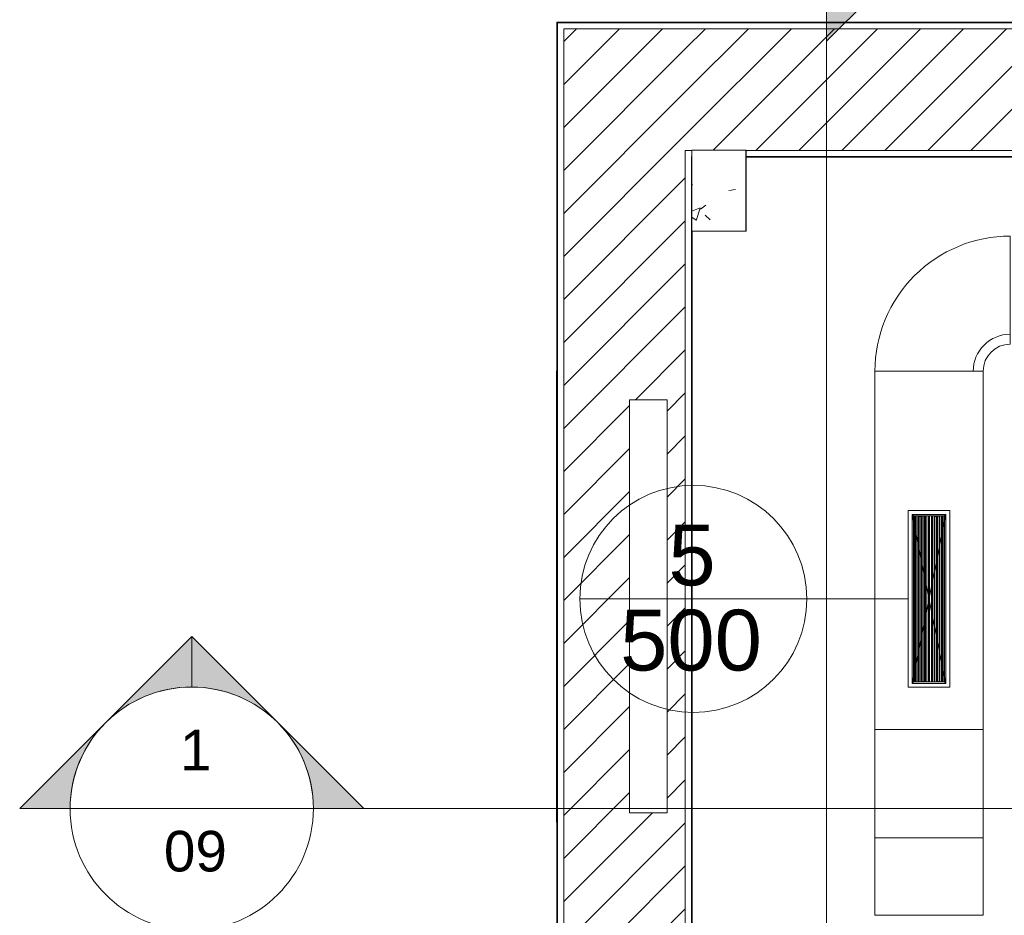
# Model space of a CAD drawing. Header units: metres. Extents: x 3 to 42.2, y -72.9 to -48.7.
# Tile 13 of 189: x 3 to 6.7, y -53.9 to -50.6. Entities that reach past the tile are written whole.
import ezdxf

# ---------------------------------------------------------------- set-up
doc = ezdxf.new("R2010")
doc.units = ezdxf.units.M
for name, color, linetype, lineweight in [('A-COLS', 7, 'Continuous', 18), ('A-GLAZ', 7, 'Continuous', 18), ('A-WALL', 7, 'Continuous', 18), ('A-WALL-PATT', 7, 'Continuous', 18), ('DUTOS', 7, 'Continuous', 18), ('G-ANNO-SYMB', 7, 'Continuous', 9), ('M-HVAC-DUCT', 7, 'Continuous', 18), ('S-COLS', 7, 'Continuous', 18)]:
    doc.layers.add(name, color=color, linetype=linetype, lineweight=lineweight)
doc.layers.add('A-DETL', color=7, linetype='Continuous', lineweight=18, true_color=0x00a600)
doc.layers.add('M-HVAC-CDFF-IDEN', color=1, linetype='Continuous', lineweight=9, true_color=0xff0000)
doc.styles.add('Arial', font='arial.ttf', dxfattribs={"height": 0.15})
doc.styles.add('Arial_2', font='arial.ttf', dxfattribs={"height": 0.225})
pattern_1 = [(50, (21.555, -62.929), (0.546555, -0.047815), [0.05715, -0.62865]), (355, (21.555, -62.929), (-0.105728, 0.573166), [0.04572, -0.50292]), (100.451, (21.601, -62.933), (0.440828, 0.525349), [0.04857, -0.53427]), (46.184, (21.555, -62.776), (0.813237, -0.12613), [0.08573, -0.94298]), (96.636, (21.623, -62.787), (0.712212, 0.742287), [0.07286, -0.80141]), (351.184, (21.555, -62.776), (0.712217, 0.742274), [0.06858, -0.75438]), (21, (21.631, -62.814), (0.454846, -0.306795), [0.05715, -0.62865]), (326, (21.631, -62.814), (0.185405, 0.55256), [0.04572, -0.50292]), (71.451, (21.669, -62.84), (0.640251, 0.245763), [0.04857, -0.53427]), (37.5, (21.555, -62.929), (0.009261, 0.2536672), [0.02515, -0.47168, 0.02515, -0.48539, -0.50482]), (37.5, (21.555, -62.929), (0.009261, 0.2536672), [-1.007, 0.02515, -0.47968]), (7.5, (21.555, -62.929), (0.2004558, 0.300546), [0.02515, -0.26594, 0.02515, -0.46025, -0.1924]), (7.5, (21.555, -62.929), (0.2004558, 0.300546), [-0.77648, 0.02515, -0.16726]), (327.5, (21.385, -62.929), (0.4067682, -0.0171882), [0.02515, -0.16535, 0.02515, -0.56921, -0.78867]), (327.5, (21.385, -62.929), (0.4067682, -0.0171882), [-0.78486, 0.02515, -0.76352]), (317.5, (21.309, -62.929), (0.444383, 0.0762794), [0.02515, -0.2225, 0.02515, -0.36957, -0.56007]), (317.5, (21.309, -62.929), (0.444383, 0.0762794), [-0.64237, 0.02515, -0.53492])]
pattern_2 = [(45, (21.555, -62.929), (-0.0795495, 0.0795495), [])]

# ---------------------------------------------------------------- blocks, each defined once
blk = doc.blocks.new('Janelas 6 - Janelas 3-6874697-1PAV')
at = {"layer": 'A-GLAZ', "color": 253, "true_color": 0xaaaaaa}
for p, q in [((5.2875, -53.4922), (5.2875, -51.964)), ((5.4262, -51.964), (5.2875, -51.964)), ((5.4262, -51.964), (5.4262, -53.4922)), ((5.2875, -53.4922), (5.4262, -53.4922))]:
    blk.add_line(p, q, dxfattribs=at)
blk = doc.blocks.new('Concreto-Retangular-Coluna - 20 X 30-8096870-1PAV')
at = {"layer": 'S-COLS', "true_color": 0xaaaaaa}
h = blk.add_hatch(dxfattribs=at)
h.set_pattern_fill('FP_15', color=253, style=0, pattern_type=2)
h.set_pattern_definition([(230, (-15.938, 11.733), (-0.546555, 0.047815), [0.05715, -0.62865]), (175, (-15.938, 11.733), (0.105728, -0.573166), [0.04572, -0.50292]), (280.451, (-15.983, 11.737), (-0.440828, -0.525349), [0.04857, -0.53427]), (226.184, (-15.938, 11.581), (-0.813237, 0.12613), [0.08573, -0.94298]), (276.636, (-16.005, 11.591), (-0.712212, -0.742287), [0.07286, -0.80141]), (171.184, (-15.938, 11.581), (-0.712217, -0.742274), [0.06858, -0.75438]), (201, (-16.014, 11.619), (-0.454846, 0.306795), [0.05715, -0.62865]), (146, (-16.014, 11.619), (-0.185405, -0.55256), [0.04572, -0.50292]), (251.451, (-16.052, 11.645), (-0.640251, -0.245763), [0.04857, -0.53427]), (217.5, (-15.938, 11.733), (-0.009261, -0.2536672), [0.02515, -0.47168, 0.02515, -0.48539, -0.50482]), (217.5, (-15.938, 11.733), (-0.009261, -0.2536672), [-1.007, 0.02515, -0.47968]), (187.5, (-15.938, 11.733), (-0.2004558, -0.300546), [0.02515, -0.26594, 0.02515, -0.46025, -0.1924]), (187.5, (-15.938, 11.733), (-0.2004558, -0.300546), [-0.77648, 0.02515, -0.16726]), (147.5, (-15.768, 11.733), (-0.4067682, 0.0171882), [0.02515, -0.16535, 0.02515, -0.56921, -0.78867]), (147.5, (-15.768, 11.733), (-0.4067682, 0.0171882), [-0.78486, 0.02515, -0.76352]), (137.5, (-15.692, 11.733), (-0.444383, -0.0762794), [0.02515, -0.2225, 0.02515, -0.36957, -0.56007]), (137.5, (-15.692, 11.733), (-0.444383, -0.0762794), [-0.64237, 0.02515, -0.53492])])
h.paths.add_polyline_path([(-0.1, 0.15), (-0.1, -0.15), (0.1, -0.15), (0.1, 0.15)])
at = {"layer": 'S-COLS', "color": 253, "true_color": 0xaaaaaa}
for p, q in [((0.1, 0.15), (-0.1, 0.15)), ((-0.1, 0.15), (-0.1, -0.15)), ((0.1, -0.15), (0.1, 0.15)), ((-0.1, -0.15), (0.1, -0.15))]:
    blk.add_line(p, q, dxfattribs=at)
blk = doc.blocks.new('4 GRE - ESCOLA DE CINEMA E AUDIOVISUAL CINE REX R07_rvt-1-1PAV')
at = {"layer": 'A-WALL-PATT', "true_color": 0xd4d4d4}
h = blk.add_hatch(dxfattribs=at)
h.set_pattern_fill('FP_1', color=254, style=0, pattern_type=2)
h.set_pattern_definition(pattern_1)
h.paths.add_polyline_path([(5.0212, -71.9394), (5.0212, -50.5715), (5.0187, -50.5715), (5.0187, -71.9394)])
h = blk.add_hatch(dxfattribs=at)
h.set_pattern_fill('FP_1', color=254, style=0, pattern_type=2)
h.set_pattern_definition(pattern_1)
h.paths.add_polyline_path([(11.8648, -50.574), (11.8673, -50.574), (11.8673, -50.5715), (5.0212, -50.5715), (5.0212, -50.574), (11.3279, -50.574)])
h = blk.add_hatch(dxfattribs=at)
h.set_pattern_fill('FP_1', color=254, style=0, pattern_type=2)
h.set_pattern_definition(pattern_1)
h.paths.add_polyline_path([(10.979, -51.0715), (11.8673, -51.0715), (11.867, -51.0111), (11.8648, -51.0111), (11.8648, -51.069), (10.979, -51.069)])
h.paths.add_polyline_path([(10.095, -51.0715), (10.929, -51.0715), (10.929, -51.069), (5.7173, -51.069), (5.7173, -51.0715), (7.6292, -51.0715)])
h.paths.add_polyline_path([(11.8673, -50.7111), (11.8673, -50.574), (11.8648, -50.574), (11.8654, -50.7111)])
h = blk.add_hatch(dxfattribs=at)
h.set_pattern_fill('FP_2', color=254, style=0, pattern_type=2)
h.set_pattern_definition(pattern_2)
h.paths.add_polyline_path([(5.4937, -71.4969), (5.4937, -50.5965), (5.0437, -50.5965), (5.0437, -71.4969), (5.1634, -71.4969)])
h.paths.add_polyline_path([(5.2931, -70.7453), (5.2931, -69.1894), (5.4122, -69.1894), (5.4122, -70.7453)])
h.paths.add_polyline_path([(5.3234, -66.7719), (5.3234, -65.4134), (5.3704, -65.4134), (5.3704, -66.7719)])
h.paths.add_polyline_path([(5.359, -57.4041), (5.2668, -57.4041), (5.2668, -56.0457), (5.359, -56.0457), (5.359, -57.3503)])
h.paths.add_polyline_path([(5.4262, -53.4971), (5.2875, -53.4971), (5.2875, -51.9689), (5.4262, -51.9689), (5.4262, -53.4583)])
h = blk.add_hatch(dxfattribs=at)
h.set_pattern_fill('FP_2', color=254, style=0, pattern_type=2)
h.set_pattern_definition(pattern_2)
h.paths.add_polyline_path([(10.929, -51.0465), (11.8423, -51.0465), (11.8423, -51.0111), (11.7396, -51.0111), (11.7396, -50.7111), (11.8423, -50.7111), (11.8423, -50.5965), (5.4937, -50.5965), (5.4937, -51.0465), (5.5173, -51.0465), (5.5173, -51.0455), (5.7173, -51.0455), (5.7173, -51.0465), (10.095, -51.0465)])
h = blk.add_hatch(dxfattribs=at)
h.set_pattern_fill('FP_1', color=254, style=0, pattern_type=2)
h.set_pattern_definition(pattern_1)
h.paths.add_polyline_path([(5.5162, -71.4719), (5.5173, -71.4719), (5.5177, -71.1726), (5.5187, -71.1726), (5.5187, -70.9944), (5.5162, -70.9944), (5.5162, -71.1661)])
h.paths.add_polyline_path([(5.5162, -70.8994), (5.5187, -70.8994), (5.5187, -68.3801), (5.5162, -68.3801), (5.5162, -70.3936)])
h.paths.add_polyline_path([(5.5162, -67.8851), (5.5187, -67.8851), (5.5187, -65.8479), (5.5162, -65.8479), (5.5162, -67.6899)])
h.paths.add_polyline_path([(5.5187, -65.6329), (5.5187, -57.5859), (5.5162, -57.5859), (5.5162, -65.6329)])
h.paths.add_polyline_path([(5.5162, -57.3709), (5.5187, -57.3709), (5.5187, -51.3455), (5.5173, -51.3455), (5.5173, -51.069), (5.5162, -51.069), (5.5162, -57.2613)])
at = {"layer": 'A-WALL', "color": 253, "true_color": 0xaaaaaa}
for p, q in [((5.0212, -50.5715), (5.0187, -50.5715)), ((5.0187, -50.5715), (5.0187, -71.4719)), ((5.5187, -50.5715), (5.0212, -50.5715)), ((5.0212, -50.574), (5.0212, -71.4719)), ((5.0212, -50.574), (5.0437, -50.574)), ((5.0437, -50.574), (5.5187, -50.574)), ((11.8673, -50.5715), (5.5187, -50.5715)), ((11.8648, -50.574), (5.5187, -50.574)), ((5.0437, -50.5965), (5.0437, -71.4719)), ((5.0437, -50.5965), (5.4937, -50.5965)), ((5.4937, -50.5965), (5.5187, -50.5965)), ((11.8423, -50.5965), (5.5187, -50.5965)), ((5.4937, -51.0465), (5.4937, -57.3934)), ((5.4937, -51.0465), (5.5162, -51.0465)), ((5.5162, -51.0465), (5.5173, -51.0465)), ((10.929, -51.0465), (5.7173, -51.0465)), ((5.5162, -51.069), (5.5162, -57.3709)), ((5.5162, -51.069), (5.5173, -51.069)), ((10.929, -51.069), (5.7173, -51.069)), ((5.7173, -51.0715), (10.929, -51.0715)), ((5.5187, -57.3684), (5.5187, -51.3455)), ((5.0173, -53.5315), (5.0173, -51.8615)), ((5.0187, -51.8615), (5.0173, -51.8615)), ((5.0187, -53.5315), (5.0173, -53.5315))]:
    blk.add_line(p, q, dxfattribs=at)
at = {"layer": 'A-GLAZ', "color": 253, "lineweight": 18, "true_color": 0xaaaaaa}
blk.add_blockref('Janelas 6 - Janelas 3-6874697-1PAV', (0, -0.0049), dxfattribs=at)
at = {"layer": 'S-COLS', "color": 253, "lineweight": 18, "true_color": 0xaaaaaa, "rotation": 180}
blk.add_blockref('Concreto-Retangular-Coluna - 20 X 30-8096870-1PAV', (5.6173, -51.1955), dxfattribs=at)
blk = doc.blocks.new('Family - P1-299854-1PAV')
at = {"layer": 'S-COLS', "color": 253, "true_color": 0xaaaaaa}
for p, q in [((0.1, 0.15), (0.0987, 0.15)), ((0.1, -0.15), (0.1, 0.15)), ((-0.1, -0.15), (0.1, -0.15))]:
    blk.add_line(p, q, dxfattribs=at)
blk = doc.blocks.new('Family - P1-301526-1PAV')
at = {"layer": 'S-COLS', "color": 253, "true_color": 0xaaaaaa}
for p, q in [((0.1, 0.15), (0.0987, 0.15)), ((0.1, -0.15), (0.1, 0.15)), ((-0.1, -0.15), (0.1, -0.15))]:
    blk.add_line(p, q, dxfattribs=at)
blk = doc.blocks.new('ESTRUTURAL CINE REX _011_IFC-1-1PAV')
at = {"layer": 'A-COLS', "color": 253, "lineweight": 18, "true_color": 0xaaaaaa}
blk.add_blockref('Family - P1-301526-1PAV', (5.6186, -51.1955), dxfattribs=at)
at = {"layer": 'S-COLS', "color": 253, "lineweight": 18, "true_color": 0xaaaaaa}
blk.add_blockref('Family - P1-299854-1PAV', (5.6186, -51.1955), dxfattribs=at)
blk = doc.blocks.new('M_Rectangular Transition - L - 400 mm _L_-1071730-1PAV')
at = {"layer": 'M-HVAC-DUCT', "color": 96, "true_color": 0x008000}
for p, q in [((0, 0.2), (0.4, 0.2)), ((0, -0.2), (0, 0.2)), ((0.4, 0.2), (0.4, -0.2)), ((0.4, -0.2), (0, -0.2))]:
    blk.add_line(p, q, dxfattribs=at)
blk = doc.blocks.new('BTS vanes - 1 Splitter Vanes-1071722-1PAV')
at = {"layer": 'M-HVAC-DUCT', "color": 96, "true_color": 0x008000}
for p, q in [((-0.2, 0.3), (0.2, 0.3)), ((-0.2, 0.3), (-0.1632, 0.3)), ((-0.3, -0.2), (-0.3, 0.2)), ((-0.3, 0.1632), (-0.3, 0.2))]:
    blk.add_line(p, q, dxfattribs=at)
for radius, end in [(0.1, 360), (0.5, 0), (0.1, 360), (0.1368, 0)]:
    blk.add_arc((-0.3, 0.3), radius, 270, end, dxfattribs=at)
blk = doc.blocks.new('AH-0-AG 625x125 - TROX_AH-AG_625x125_dxf_QMODEL_0c7fc3e6_5490_49ae_8b05_a4004cac3e80-1072683-1PAV')
at = {"layer": 'A-DETL', "color": 1, "true_color": 0xff0000}
for p, q in [((-0.327, -0.077), (-0.327, 0.077)), ((0.327, 0.077), (-0.327, 0.077)), ((-0.327, -0.077), (-0.327, 0.077)), ((0.327, 0.077), (-0.327, 0.077)), ((0.327, -0.077), (0.327, 0.077)), ((0.327, -0.077), (0.327, 0.077)), ((-0.3125, 0.0625), (-0.307, 0.057)), ((-0.3125, -0.0625), (-0.3125, 0.0625)), ((0.3125, 0.0625), (-0.3125, 0.0625)), ((-0.3125, 0.0625), (-0.307, 0.057)), ((-0.3125, -0.0625), (-0.3125, 0.0625)), ((-0.307, -0.057), (-0.307, 0.057)), ((-0.307, -0.057), (-0.307, 0.057)), ((0.307, 0.057), (-0.307, 0.057)), ((0.3055, 0.0372), (-0.3065, 0.0372)), ((-0.3065, 0.0372), (-0.3065, 0.0305)), ((-0.306, 0.052), (0.306, 0.052)), ((-0.306, 0.052), (-0.306, 0.0508)), ((0.306, 0.0508), (-0.306, 0.0508)), ((-0.306, 0.0508), (-0.306, 0.0478)), ((-0.306, 0.0465), (-0.306, 0.0478)), ((0.306, 0.0478), (-0.306, 0.0478)), ((0.306, 0.0465), (-0.306, 0.0465)), ((-0.306, 0.0395), (0.306, 0.0395)), ((-0.306, 0.0395), (-0.306, 0.0382)), ((0.306, 0.0382), (-0.306, 0.0382)), ((-0.306, 0.0382), (-0.306, 0.0372)), ((0.277, 0.0508), (0.277, 0.0478)), ((0.277, 0.0382), (0.277, 0.0372)), ((0.3055, 0.0372), (0.3055, 0.0305)), ((0.306, 0.052), (0.306, 0.0508)), ((0.306, 0.0508), (0.306, 0.0478)), ((0.306, 0.0465), (0.306, 0.0478)), ((0.306, 0.0395), (0.306, 0.0382)), ((0.306, 0.0382), (0.306, 0.0352)), ((0.3125, 0.0625), (0.307, 0.057)), ((0.3125, 0.0625), (0.307, 0.057)), ((0.307, -0.057), (0.307, 0.057)), ((0.307, -0.057), (0.307, 0.057)), ((0.3125, -0.0625), (0.3125, 0.0625)), ((0.3125, -0.0625), (0.3125, 0.0625)), ((-0.3065, 0.031), (0.3065, 0.031)), ((-0.3065, 0.0306), (-0.3065, 0.0303)), ((-0.3065, 0.0305), (0.3055, 0.0305)), ((-0.3065, 0.0303), (-0.3065, 0.0299)), ((-0.3065, 0.0303), (0.3065, 0.0303)), ((-0.3065, 0.0299), (-0.3065, 0.0295)), ((-0.3065, 0.0299), (0.3065, 0.0299)), ((-0.3065, 0.0295), (-0.3065, 0.029)), ((-0.3065, 0.0295), (0.3065, 0.0295)), ((-0.3065, 0.029), (-0.3065, 0.0285)), ((-0.3065, 0.029), (0.3065, 0.029)), ((-0.3065, 0.0285), (-0.3065, 0.028)), ((-0.3065, 0.0285), (0.3065, 0.0285)), ((-0.3065, 0.028), (-0.3065, 0.0275)), ((-0.3065, 0.028), (0.3065, 0.028)), ((-0.3065, 0.0275), (-0.3065, 0.0271)), ((-0.3065, 0.0275), (0.3065, 0.0275)), ((-0.3065, 0.0271), (-0.3065, 0.0267)), ((-0.3065, 0.0271), (0.3065, 0.0271)), ((-0.3065, 0.0267), (-0.3065, 0.0264)), ((-0.3065, 0.0267), (0.3065, 0.0267)), ((-0.3065, 0.0264), (-0.3065, 0.0262)), ((-0.3065, 0.0264), (0.3065, 0.0264)), ((-0.3065, 0.0262), (-0.3065, 0.026)), ((-0.3065, 0.0262), (0.3065, 0.0262)), ((-0.3065, 0.026), (-0.3065, 0.026)), ((-0.3065, 0.026), (0.3065, 0.026)), ((-0.3065, 0.026), (0.3065, 0.026)), ((-0.306, 0.0257), (-0.306, 0.0227)), ((-0.306, 0.0215), (-0.306, 0.0227)), ((-0.306, 0.0145), (0.306, 0.0145)), ((-0.306, 0.0145), (-0.306, 0.0132)), ((0.306, 0.0132), (-0.306, 0.0132)), ((-0.306, 0.0132), (-0.306, 0.0103)), ((-0.306, 0.009), (-0.306, 0.0103)), ((0.306, 0.0103), (-0.306, 0.0103)), ((0.306, 0.009), (-0.306, 0.009)), ((-0.306, 0.002), (0.306, 0.002)), ((-0.306, 0.002), (-0.306, 0.0007)), ((0.306, 0.0007), (-0.306, 0.0007)), ((-0.306, 0.0007), (-0.306, -0.0023)), ((-0.3055, 0.0262), (-0.3055, 0.0198)), ((-0.3055, 0.0198), (0.3065, 0.0198)), ((0.277, 0.0132), (0.277, 0.0103)), ((0.277, 0.0007), (0.277, -0.0023)), ((0.3055, 0.031), (0.3065, 0.031)), ((0.3055, 0.0308), (0.3065, 0.0308)), ((0.3055, 0.0306), (0.3065, 0.0306)), ((0.306, 0.034), (0.306, 0.0352)), ((0.306, 0.0145), (0.306, 0.0132)), ((0.306, 0.0132), (0.306, 0.0103)), ((0.306, 0.009), (0.306, 0.0103)), ((0.306, 0.002), (0.306, 0.0007)), ((0.306, 0.0007), (0.306, -0.0023)), ((0.3065, 0.031), (0.3065, 0.031)), ((0.3065, 0.031), (0.3065, 0.0308)), ((0.3065, 0.0308), (0.3065, 0.0306)), ((0.3065, 0.0306), (0.3065, 0.0303)), ((0.3065, 0.0303), (0.3065, 0.0299)), ((0.3065, 0.0299), (0.3065, 0.0295)), ((0.3065, 0.0295), (0.3065, 0.029)), ((0.3065, 0.029), (0.3065, 0.0285)), ((0.3065, 0.0285), (0.3065, 0.028)), ((0.3065, 0.028), (0.3065, 0.0275)), ((0.3065, 0.0275), (0.3065, 0.0271)), ((0.3065, 0.0271), (0.3065, 0.0267)), ((0.3065, 0.0267), (0.3065, 0.0264)), ((0.3065, 0.0264), (0.3065, 0.0262)), ((0.3065, 0.0262), (0.3065, 0.026)), ((0.3065, 0.0262), (0.3065, 0.0198)), ((0.3065, 0.026), (0.3065, 0.026)), ((0.3055, -0.0198), (-0.3065, -0.0198)), ((-0.3065, -0.0198), (-0.3065, -0.0262)), ((-0.3065, -0.026), (-0.3065, -0.026)), ((-0.3065, -0.026), (-0.3065, -0.0262)), ((-0.3065, -0.026), (0.3065, -0.026)), ((-0.3065, -0.026), (0.3065, -0.026)), ((-0.3065, -0.0262), (-0.3065, -0.0264)), ((-0.3065, -0.0262), (0.3065, -0.0262)), ((-0.3065, -0.0264), (-0.3065, -0.0267)), ((-0.3065, -0.0264), (0.3065, -0.0264)), ((-0.3065, -0.0267), (-0.3065, -0.0271)), ((-0.3065, -0.0267), (0.3065, -0.0267)), ((-0.3065, -0.0271), (-0.3065, -0.0275)), ((-0.3065, -0.0271), (0.3065, -0.0271)), ((-0.3065, -0.0275), (-0.3065, -0.028)), ((-0.3065, -0.0275), (0.3065, -0.0275)), ((-0.3065, -0.028), (-0.3065, -0.0285)), ((-0.3065, -0.028), (0.3065, -0.028)), ((-0.3065, -0.0285), (-0.3065, -0.029)), ((-0.3065, -0.0285), (0.3065, -0.0285)), ((-0.3065, -0.029), (-0.3065, -0.0295)), ((-0.3065, -0.029), (0.3065, -0.029)), ((-0.3065, -0.0295), (-0.3065, -0.0299)), ((-0.3065, -0.0295), (0.3065, -0.0295)), ((-0.3065, -0.0299), (-0.3065, -0.0303)), ((-0.3065, -0.0299), (0.3065, -0.0299)), ((-0.3065, -0.0303), (-0.3065, -0.0306)), ((-0.3065, -0.0303), (0.3065, -0.0303)), ((-0.3065, -0.0306), (-0.3065, -0.0308)), ((-0.3065, -0.0306), (-0.3055, -0.0306)), ((-0.3065, -0.0308), (-0.3065, -0.031)), ((-0.3065, -0.0308), (-0.3055, -0.0308)), ((-0.3065, -0.031), (-0.3065, -0.031)), ((-0.3065, -0.031), (0.3065, -0.031)), ((-0.3065, -0.031), (-0.3055, -0.031)), ((-0.306, -0.0035), (-0.306, -0.0023)), ((0.306, -0.0023), (-0.306, -0.0023)), ((0.306, -0.0035), (-0.306, -0.0035)), ((-0.306, -0.0105), (0.306, -0.0105)), ((-0.306, -0.0105), (-0.306, -0.0118)), ((0.306, -0.0118), (-0.306, -0.0118)), ((-0.306, -0.0118), (-0.306, -0.0148)), ((-0.306, -0.016), (-0.306, -0.0148)), ((0.306, -0.0148), (-0.306, -0.0148)), ((0.306, -0.016), (-0.306, -0.016)), ((-0.306, -0.0355), (-0.306, -0.0368)), ((0.3065, -0.0305), (-0.3055, -0.0305)), ((-0.3055, -0.0305), (-0.3055, -0.0372)), ((0.277, -0.0118), (0.277, -0.0148)), ((0.3055, -0.0198), (0.3055, -0.0262)), ((0.306, -0.0035), (0.306, -0.0023)), ((0.306, -0.0105), (0.306, -0.0118)), ((0.306, -0.0118), (0.306, -0.0148)), ((0.306, -0.016), (0.306, -0.0148)), ((0.306, -0.023), (0.306, -0.0243)), ((0.306, -0.0243), (0.306, -0.0262)), ((0.3065, -0.026), (0.3065, -0.026)), ((0.3065, -0.026), (0.3065, -0.0262)), ((0.3065, -0.0262), (0.3065, -0.0264)), ((0.3065, -0.0264), (0.3065, -0.0267)), ((0.3065, -0.0267), (0.3065, -0.0271)), ((0.3065, -0.0271), (0.3065, -0.0275)), ((0.3065, -0.0275), (0.3065, -0.028)), ((0.3065, -0.028), (0.3065, -0.0285)), ((0.3065, -0.0285), (0.3065, -0.029)), ((0.3065, -0.029), (0.3065, -0.0295)), ((0.3065, -0.0295), (0.3065, -0.0299)), ((0.3065, -0.0299), (0.3065, -0.0303)), ((0.3065, -0.0303), (0.3065, -0.0306)), ((0.3065, -0.0305), (0.3065, -0.0372)), ((-0.307, -0.057), (-0.3125, -0.0625)), ((-0.307, -0.057), (-0.3125, -0.0625)), ((0.3125, -0.0625), (-0.3125, -0.0625)), ((0.307, -0.057), (-0.307, -0.057)), ((-0.306, -0.0368), (-0.306, -0.0397)), ((-0.306, -0.041), (-0.306, -0.0397)), ((0.306, -0.0397), (-0.306, -0.0397)), ((0.306, -0.041), (-0.306, -0.041)), ((-0.306, -0.048), (0.306, -0.048)), ((-0.306, -0.048), (-0.306, -0.0493)), ((0.306, -0.0493), (-0.306, -0.0493)), ((-0.306, -0.0493), (-0.306, -0.0522)), ((-0.306, -0.0535), (-0.306, -0.0522)), ((0.306, -0.0522), (-0.306, -0.0522)), ((0.306, -0.0535), (-0.306, -0.0535)), ((-0.3055, -0.0372), (0.3065, -0.0372)), ((0.055, -0.0626), (-0.049, -0.0626)), ((-0.049, -0.0626), (0.055, -0.0626)), ((-0.0405, -0.0627), (-0.0437, -0.0627)), ((-0.0405, -0.0627), (-0.0437, -0.0627)), ((-0.0372, -0.0627), (-0.0405, -0.0627)), ((-0.0405, -0.0627), (-0.0372, -0.0627)), ((-0.034, -0.0627), (-0.0372, -0.0627)), ((-0.0372, -0.0627), (-0.034, -0.0627)), ((-0.0288, -0.0627), (-0.0316, -0.0627)), ((-0.0316, -0.0627), (-0.0288, -0.0627)), ((-0.0266, -0.0627), (-0.0288, -0.0627)), ((-0.0266, -0.0627), (-0.0288, -0.0627)), ((-0.0288, -0.0627), (-0.0266, -0.0627)), ((-0.0288, -0.0627), (-0.0256, -0.0627)), ((-0.0257, -0.0627), (-0.0266, -0.0627)), ((-0.0258, -0.0627), (-0.0266, -0.0627)), ((-0.0263, -0.0627), (-0.0266, -0.0627)), ((-0.026, -0.0627), (-0.0263, -0.0627)), ((-0.0258, -0.0627), (-0.026, -0.0627)), ((-0.0255, -0.0627), (-0.0258, -0.0627)), ((-0.025, -0.0627), (-0.0258, -0.0627)), ((-0.0257, -0.0627), (-0.0255, -0.0627)), ((-0.0256, -0.0627), (-0.0216, -0.0627)), ((-0.0255, -0.0627), (-0.0253, -0.0627)), ((-0.0253, -0.0627), (-0.0255, -0.0627)), ((-0.0253, -0.0627), (-0.0251, -0.0627)), ((-0.0252, -0.0627), (-0.0253, -0.0627)), ((-0.025, -0.0627), (-0.0252, -0.0627)), ((-0.0251, -0.0627), (-0.025, -0.0627)), ((-0.025, -0.0627), (-0.025, -0.0627)), ((-0.025, -0.0627), (-0.025, -0.0627)), ((-0.025, -0.0627), (-0.025, -0.0627)), ((-0.0243, -0.0627), (-0.025, -0.0627)), ((-0.0237, -0.0627), (-0.0243, -0.0627)), ((-0.0242, -0.0627), (-0.0236, -0.0627)), ((-0.0242, -0.0627), (-0.0216, -0.0627)), ((-0.0231, -0.0627), (-0.0237, -0.0627)), ((-0.0236, -0.0627), (-0.0231, -0.0627)), ((-0.0231, -0.0627), (-0.0227, -0.0627)), ((-0.0227, -0.0627), (-0.0231, -0.0627)), ((-0.0227, -0.0627), (-0.0224, -0.0627)), ((-0.0224, -0.0627), (-0.0227, -0.0627)), ((-0.0224, -0.0627), (-0.0222, -0.0627)), ((-0.0223, -0.0627), (-0.0224, -0.0627)), ((-0.0222, -0.0627), (-0.0223, -0.0627)), ((-0.0204, -0.0627), (-0.0205, -0.0627)), ((-0.0205, -0.0627), (-0.0204, -0.0627)), ((-0.02, -0.0627), (-0.0204, -0.0627)), ((-0.0204, -0.0627), (-0.02, -0.0627)), ((-0.0194, -0.0627), (-0.02, -0.0627)), ((-0.02, -0.0627), (-0.0194, -0.0627)), ((-0.0186, -0.0627), (-0.0194, -0.0627)), ((-0.0194, -0.0627), (-0.0186, -0.0627)), ((-0.0176, -0.0627), (-0.0186, -0.0627)), ((-0.0186, -0.0627), (-0.0176, -0.0627)), ((-0.0165, -0.0627), (-0.0176, -0.0627)), ((-0.0176, -0.0627), (-0.0165, -0.0627)), ((-0.0172, -0.0627), (-0.0173, -0.0627)), ((-0.0173, -0.0627), (-0.0172, -0.0627)), ((-0.0171, -0.0627), (-0.0172, -0.0627)), ((-0.0172, -0.0627), (-0.0171, -0.0627)), ((-0.0167, -0.0627), (-0.0171, -0.0627)), ((-0.0171, -0.0627), (-0.0167, -0.0627)), ((-0.0163, -0.0627), (-0.0167, -0.0627)), ((-0.0167, -0.0627), (-0.0163, -0.0627)), ((-0.0152, -0.0627), (-0.0165, -0.0627)), ((-0.0165, -0.0627), (-0.0152, -0.0627)), ((-0.0158, -0.0627), (-0.0163, -0.0627)), ((-0.0163, -0.0627), (-0.0158, -0.0627)), ((-0.0152, -0.0627), (-0.0158, -0.0627)), ((-0.0158, -0.0627), (-0.0152, -0.0627)), ((-0.0146, -0.0627), (-0.0152, -0.0627)), ((-0.0152, -0.0627), (-0.014, -0.0627)), ((-0.0152, -0.0627), (-0.0146, -0.0627)), ((-0.0152, -0.0627), (-0.014, -0.0627)), ((-0.014, -0.0627), (-0.0146, -0.0627)), ((-0.0146, -0.0627), (-0.014, -0.0627)), ((-0.014, -0.0627), (-0.0133, -0.0627)), ((-0.014, -0.0627), (-0.0127, -0.0627)), ((-0.014, -0.0627), (-0.0133, -0.0627)), ((-0.014, -0.0627), (-0.0127, -0.0627)), ((-0.0133, -0.0627), (-0.0127, -0.0627)), ((-0.0127, -0.0627), (-0.0133, -0.0627)), ((-0.0127, -0.0627), (-0.0115, -0.0627)), ((-0.0127, -0.0627), (-0.0121, -0.0627)), ((-0.0121, -0.0627), (-0.0127, -0.0627)), ((-0.0115, -0.0627), (-0.0127, -0.0627)), ((-0.0121, -0.0627), (-0.0116, -0.0627)), ((-0.0116, -0.0627), (-0.0121, -0.0627)), ((-0.0116, -0.0627), (-0.0112, -0.0627)), ((-0.0112, -0.0627), (-0.0116, -0.0627)), ((-0.0115, -0.0627), (-0.0103, -0.0627)), ((-0.0103, -0.0627), (-0.0115, -0.0627)), ((-0.0112, -0.0627), (-0.0109, -0.0627)), ((-0.0109, -0.0627), (-0.0112, -0.0627)), ((-0.0109, -0.0627), (-0.0107, -0.0627)), ((-0.0107, -0.0627), (-0.0109, -0.0627)), ((-0.0107, -0.0627), (-0.0106, -0.0627)), ((-0.0106, -0.0627), (-0.0107, -0.0627)), ((-0.0103, -0.0627), (-0.0093, -0.0627)), ((-0.0093, -0.0627), (-0.0103, -0.0627)), ((-0.0093, -0.0627), (-0.0085, -0.0627)), ((-0.0085, -0.0627), (-0.0093, -0.0627)), ((-0.0085, -0.0627), (-0.0079, -0.0627)), ((-0.0079, -0.0627), (-0.0085, -0.0627)), ((-0.0079, -0.0627), (-0.0075, -0.0627)), ((-0.0075, -0.0627), (-0.0079, -0.0627)), ((-0.0075, -0.0627), (-0.0074, -0.0627)), ((-0.0074, -0.0627), (-0.0075, -0.0627)), ((0.0011, -0.0627), (-0.0072, -0.0627)), ((-0.0072, -0.0627), (-0.0039, -0.0627)), ((-0.0031, -0.0627), (-0.0065, -0.0627)), ((-0.0065, -0.0627), (-0.0031, -0.0627)), ((-0.0023, -0.0627), (-0.0057, -0.0627)), ((-0.0057, -0.0627), (-0.0023, -0.0627)), ((-0.0015, -0.0627), (-0.0049, -0.0627)), ((-0.0049, -0.0627), (-0.0015, -0.0627)), ((-0.0019, -0.0627), (-0.0041, -0.0627)), ((-0.0041, -0.0627), (-0.0024, -0.0627)), ((-0.0039, -0.0627), (0.0043, -0.0627)), ((-0.0019, -0.0627), (-0.0024, -0.0627)), ((-0.0013, -0.0627), (0.0022, -0.0627)), ((-0.0013, -0.0627), (-0.0008, -0.0627)), ((0.0022, -0.0627), (-0.0008, -0.0627)), ((0.0029, -0.0627), (-0.0005, -0.0627)), ((-0.0005, -0.0627), (0.0029, -0.0627)), ((-0.0004, -0.0627), (0.0015, -0.0627)), ((-0.0004, -0.0627), (0.0001, -0.0627)), ((0.0015, -0.0627), (0.0001, -0.0627)), ((0.0037, -0.0627), (0.0003, -0.0627)), ((0.0003, -0.0627), (0.0037, -0.0627)), ((0.0045, -0.0627), (0.0011, -0.0627)), ((0.0011, -0.0627), (0.0045, -0.0627)), ((0.0011, -0.0627), (0.0043, -0.0627)), ((0.0043, -0.0627), (0.0042, -0.0627)), ((0.0042, -0.0627), (0.0043, -0.0627)), ((0.0045, -0.0627), (0.0043, -0.0627)), ((0.0043, -0.0627), (0.0045, -0.0627)), ((0.0049, -0.0627), (0.0045, -0.0627)), ((0.0045, -0.0627), (0.0049, -0.0627)), ((0.0054, -0.0627), (0.0049, -0.0627)), ((0.0049, -0.0627), (0.0054, -0.0627)), ((0.0052, -0.0627), (0.005, -0.0627)), ((0.005, -0.0627), (0.005, -0.0627)), ((0.005, -0.0627), (0.005, -0.0627)), ((0.005, -0.0627), (0.0052, -0.0627)), ((0.0055, -0.0627), (0.0052, -0.0627)), ((0.0052, -0.0627), (0.0055, -0.0627)), ((0.0059, -0.0627), (0.0054, -0.0627)), ((0.0054, -0.0627), (0.0059, -0.0627)), ((0.0059, -0.0627), (0.0055, -0.0627)), ((0.0055, -0.0627), (0.0059, -0.0627)), ((0.0066, -0.0627), (0.0059, -0.0627)), ((0.0063, -0.0627), (0.0059, -0.0627)), ((0.0059, -0.0627), (0.0063, -0.0627)), ((0.0059, -0.0627), (0.0066, -0.0627)), ((0.0069, -0.0627), (0.0063, -0.0627)), ((0.0063, -0.0627), (0.0069, -0.0627)), ((0.0075, -0.0627), (0.0065, -0.0627)), ((0.0065, -0.0627), (0.0075, -0.0627)), ((0.0073, -0.0627), (0.0066, -0.0627)), ((0.0066, -0.0627), (0.0073, -0.0627)), ((0.0074, -0.0627), (0.0069, -0.0627)), ((0.0069, -0.0627), (0.0074, -0.0627)), ((0.0073, -0.0627), (0.008, -0.0627)), ((0.0073, -0.0627), (0.008, -0.0627)), ((0.008, -0.0627), (0.0074, -0.0627)), ((0.0074, -0.0627), (0.008, -0.0627)), ((0.0085, -0.0627), (0.0075, -0.0627)), ((0.0086, -0.0627), (0.0075, -0.0627)), ((0.0075, -0.0627), (0.0075, -0.0627)), ((0.0075, -0.0627), (0.0087, -0.0627)), ((0.0075, -0.0627), (0.0083, -0.0627)), ((0.008, -0.0627), (0.0086, -0.0627)), ((0.008, -0.0627), (0.0088, -0.0627)), ((0.008, -0.0627), (0.0086, -0.0627)), ((0.008, -0.0627), (0.0088, -0.0627)), ((0.0086, -0.0627), (0.0083, -0.0627)), ((0.0085, -0.0627), (0.0083, -0.0627)), ((0.0086, -0.0627), (0.0083, -0.0627)), ((0.0087, -0.0627), (0.0085, -0.0627)), ((0.0086, -0.0627), (0.0088, -0.0627)), ((0.0089, -0.0627), (0.0086, -0.0627)), ((0.0086, -0.0627), (0.0092, -0.0627)), ((0.0092, -0.0627), (0.0086, -0.0627)), ((0.0088, -0.0627), (0.0087, -0.0627)), ((0.0087, -0.0627), (0.0101, -0.0627)), ((0.0088, -0.0627), (0.0089, -0.0627)), ((0.0089, -0.0627), (0.0088, -0.0627)), ((0.0088, -0.0627), (0.0095, -0.0627)), ((0.0095, -0.0627), (0.0088, -0.0627)), ((0.0089, -0.0627), (0.0089, -0.0627)), ((0.0091, -0.0627), (0.0089, -0.0627)), ((0.0094, -0.0627), (0.0091, -0.0627)), ((0.0092, -0.0627), (0.0094, -0.0627)), ((0.0092, -0.0627), (0.0101, -0.0627)), ((0.0092, -0.0627), (0.0097, -0.0627)), ((0.0097, -0.0627), (0.0092, -0.0627)), ((0.0094, -0.0627), (0.0096, -0.0627)), ((0.0096, -0.0627), (0.0094, -0.0627)), ((0.0095, -0.0627), (0.0101, -0.0627)), ((0.0101, -0.0627), (0.0095, -0.0627)), ((0.0096, -0.0627), (0.0097, -0.0627)), ((0.0097, -0.0627), (0.0096, -0.0627)), ((0.0097, -0.0627), (0.0098, -0.0627)), ((0.0098, -0.0627), (0.0097, -0.0627)), ((0.0101, -0.0627), (0.0097, -0.0627)), ((0.0102, -0.0627), (0.0097, -0.0627)), ((0.0098, -0.0627), (0.0099, -0.0627)), ((0.0099, -0.0627), (0.0098, -0.0627)), ((0.0099, -0.0627), (0.0099, -0.0627)), ((0.0101, -0.0627), (0.0106, -0.0627)), ((0.0101, -0.0627), (0.0107, -0.0627)), ((0.0107, -0.0627), (0.0101, -0.0627)), ((0.0106, -0.0627), (0.0102, -0.0627)), ((0.0106, -0.0627), (0.0108, -0.0627)), ((0.0108, -0.0627), (0.0106, -0.0627)), ((0.0107, -0.0627), (0.0112, -0.0627)), ((0.0112, -0.0627), (0.0107, -0.0627)), ((0.0108, -0.0627), (0.011, -0.0627)), ((0.011, -0.0627), (0.0108, -0.0627)), ((0.011, -0.0627), (0.0111, -0.0627)), ((0.0111, -0.0627), (0.011, -0.0627)), ((0.0112, -0.0627), (0.0115, -0.0627)), ((0.0115, -0.0627), (0.0112, -0.0627)), ((0.0133, -0.0627), (0.0113, -0.0627)), ((0.0133, -0.0627), (0.0113, -0.0627)), ((0.0115, -0.0627), (0.0117, -0.0627)), ((0.0117, -0.0627), (0.0115, -0.0627)), ((0.0117, -0.0627), (0.0118, -0.0627)), ((0.0118, -0.0627), (0.0117, -0.0627)), ((0.0145, -0.0627), (0.0133, -0.0627)), ((0.0133, -0.0627), (0.0133, -0.0627)), ((0.0133, -0.0627), (0.0145, -0.0627)), ((0.0165, -0.0627), (0.0145, -0.0627)), ((0.0145, -0.0627), (0.0165, -0.0627)), ((0.0145, -0.0627), (0.0145, -0.0627)), ((0.0191, -0.0627), (0.018, -0.0627)), ((0.018, -0.0627), (0.0191, -0.0627)), ((0.0191, -0.0627), (0.0218, -0.0627)), ((0.0191, -0.0627), (0.0218, -0.0627)), ((0.0191, -0.0627), (0.0218, -0.0627)), ((0.0191, -0.0627), (0.0218, -0.0627)), ((0.0191, -0.0627), (0.0218, -0.0627)), ((0.0191, -0.0627), (0.0218, -0.0627)), ((0.0236, -0.0627), (0.0234, -0.0627)), ((0.0234, -0.0627), (0.0234, -0.0627)), ((0.0234, -0.0627), (0.0234, -0.0627)), ((0.0234, -0.0627), (0.0236, -0.0627)), ((0.0239, -0.0627), (0.0236, -0.0627)), ((0.0236, -0.0627), (0.0239, -0.0627)), ((0.0243, -0.0627), (0.0239, -0.0627)), ((0.0239, -0.0627), (0.0243, -0.0627)), ((0.0247, -0.0627), (0.0243, -0.0627)), ((0.0243, -0.0627), (0.0247, -0.0627)), ((0.0253, -0.0627), (0.0247, -0.0627)), ((0.0248, -0.0627), (0.0247, -0.0627)), ((0.0247, -0.0627), (0.0248, -0.0627)), ((0.0247, -0.0627), (0.0253, -0.0627)), ((0.0249, -0.0627), (0.0248, -0.0627)), ((0.0248, -0.0627), (0.0249, -0.0627)), ((0.025, -0.0627), (0.0249, -0.0627)), ((0.0249, -0.0627), (0.025, -0.0627)), ((0.0253, -0.0627), (0.025, -0.0627)), ((0.025, -0.0627), (0.0253, -0.0627)), ((0.0259, -0.0627), (0.0253, -0.0627)), ((0.0255, -0.0627), (0.0253, -0.0627)), ((0.0253, -0.0627), (0.0255, -0.0627)), ((0.0253, -0.0627), (0.0259, -0.0627)), ((0.0258, -0.0627), (0.0255, -0.0627)), ((0.0255, -0.0627), (0.0258, -0.0627)), ((0.0262, -0.0627), (0.0258, -0.0627)), ((0.0258, -0.0627), (0.0262, -0.0627)), ((0.0265, -0.0627), (0.0259, -0.0627)), ((0.0259, -0.0627), (0.0265, -0.0627)), ((0.0265, -0.0627), (0.0262, -0.0627)), ((0.0262, -0.0627), (0.0265, -0.0627)), ((0.0269, -0.0627), (0.0265, -0.0627)), ((0.0271, -0.0627), (0.0265, -0.0627)), ((0.0265, -0.0627), (0.0271, -0.0627)), ((0.0265, -0.0627), (0.0269, -0.0627)), ((0.0272, -0.0627), (0.0269, -0.0627)), ((0.0269, -0.0627), (0.0272, -0.0627)), ((0.0277, -0.0627), (0.0271, -0.0627)), ((0.0271, -0.0627), (0.0277, -0.0627)), ((0.0276, -0.0627), (0.0272, -0.0627)), ((0.0272, -0.0627), (0.0276, -0.0627)), ((0.0276, -0.0627), (0.028, -0.0627)), ((0.0276, -0.0627), (0.028, -0.0627)), ((0.0283, -0.0627), (0.0277, -0.0627)), ((0.0277, -0.0627), (0.0283, -0.0627)), ((0.0283, -0.0627), (0.028, -0.0627)), ((0.0283, -0.0627), (0.028, -0.0627)), ((0.0283, -0.0627), (0.0283, -0.0627)), ((0.0283, -0.0627), (0.0283, -0.0627)), ((0.0299, -0.0627), (0.031, -0.0627)), ((0.031, -0.0627), (0.0299, -0.0627)), ((0.0337, -0.0627), (0.031, -0.0627)), ((0.031, -0.0627), (0.031, -0.0627)), ((0.031, -0.0627), (0.0337, -0.0627)), ((0.031, -0.0627), (0.031, -0.0627)), ((0.0337, -0.0627), (0.0337, -0.0627)), ((0.0337, -0.0627), (0.0337, -0.0627)), ((0.0349, -0.0627), (0.0337, -0.0627)), ((0.0337, -0.0627), (0.0349, -0.0627)), ((0.0377, -0.0627), (0.0365, -0.0627)), ((0.0365, -0.0627), (0.0377, -0.0627)), ((0.0407, -0.0627), (0.0377, -0.0627)), ((0.0407, -0.0627), (0.0377, -0.0627)), ((0.0418, -0.0627), (0.0407, -0.0627)), ((0.0407, -0.0627), (0.0418, -0.0627)), ((0.0445, -0.0627), (0.0433, -0.0627)), ((0.0433, -0.0627), (0.0445, -0.0627)), ((0.0474, -0.0627), (0.0462, -0.0627)), ((0.0462, -0.0627), (0.0474, -0.0627)), ((0.0474, -0.0627), (0.0476, -0.0627)), ((0.0474, -0.0627), (0.0476, -0.0627)), ((0.0476, -0.0627), (0.0495, -0.0627)), ((0.0476, -0.0627), (0.0495, -0.0627)), ((0.049, -0.0627), (0.0512, -0.0627)), ((0.049, -0.0627), (0.0512, -0.0627)), ((0.0512, -0.0627), (0.0495, -0.0627)), ((0.0512, -0.0627), (0.0495, -0.0627)), ((0.277, -0.0372), (0.277, -0.0397)), ((0.277, -0.0493), (0.277, -0.0522)), ((0.306, -0.0372), (0.306, -0.0397)), ((0.306, -0.041), (0.306, -0.0397)), ((0.306, -0.048), (0.306, -0.0493)), ((0.306, -0.0493), (0.306, -0.0522)), ((0.306, -0.0535), (0.306, -0.0522)), ((0.307, -0.057), (0.3125, -0.0625)), ((0.307, -0.057), (0.3125, -0.0625)), ((0.327, -0.077), (-0.327, -0.077)), ((-0.327, -0.077), (0.327, -0.077))]:
    blk.add_line(p, q, dxfattribs=at)
blk = doc.blocks.new('AH-0-AG 625x125 - TROX_AH-AG_625x125_dxf-1072682-1PAV')
blk.add_blockref('AH-0-AG 625x125 - TROX_AH-AG_625x125_dxf_QMODEL_0c7fc3e6_5490_49ae_8b05_a4004cac3e80-1072683-1PAV', (0, 0))
blk = doc.blocks.new('AH-0-AG 625x125 - AH-0-AG 625x125-1072687-1PAV')
blk.add_blockref('AH-0-AG 625x125 - TROX_AH-AG_625x125_dxf-1072682-1PAV', (0, 0))
blk = doc.blocks.new('Corte - M_Cabeça do corte - Preenchido-1049-1PAV')
at = {"layer": 'G-ANNO-SYMB'}
h = blk.add_hatch(color=256, dxfattribs=at)
edge = h.paths.add_edge_path()
edge.add_line((-0.006, 0.008485), (-0.006, 0.006))
edge.add_arc((-0.006, 0), 0.006, 90, 135)
edge.add_line((-0.010243, 0.004243), (-0.006, 0.008485))
h = blk.add_hatch(color=256, dxfattribs=at)
edge = h.paths.add_edge_path()
edge.add_line((-0.006, 0.008485), (-0.001757, 0.004243))
edge.add_arc((-0.006, 0), 0.006, 45, 90)
edge.add_line((-0.006, 0.006), (-0.006, 0.008485))
h = blk.add_hatch(color=256, dxfattribs=at)
edge = h.paths.add_edge_path()
edge.add_line((-0.014485, 0), (-0.010243, 0.004243))
edge.add_arc((-0.006, 0), 0.006, 135, 180)
edge.add_line((-0.012, 0), (-0.014485, 0))
h = blk.add_hatch(color=256, dxfattribs=at)
edge = h.paths.add_edge_path()
edge.add_line((0.002485, 0), (0, 0))
edge.add_arc((-0.006, 0), 0.006, 360, 405)
edge.add_line((-0.001757, 0.004243), (0.002485, 0))
for p, q in [((-0.006, 0.008485), (-0.014485, 0)), ((-0.006, 0.008485), (-0.010243, 0.004243)), ((-0.006, 0.008485), (0.002485, 0)), ((-0.006, 0.006), (-0.006, 0.008485)), ((-0.006, 0.008485), (-0.006, 0.006)), ((-0.001757, 0.004243), (-0.006, 0.008485)), ((-0.010243, 0.004243), (-0.014485, 0)), ((0.002485, 0), (-0.001757, 0.004243)), ((-0.014485, 0), (-0.012, 0)), ((0, 0), (0.002485, 0)), ((-0.012, 0), (-0.014485, 0)), ((0, 0), (0.002485, 0))]:
    blk.add_line(p, q, dxfattribs=at)
for start, end in [(360, 180), (90, 135), (45, 90), (135, 180), (360, 45), (180, 360)]:
    blk.add_arc((-0.006, 0), 0.006, start, end, dxfattribs=at)
blk = doc.blocks.new('M_Identificador de terminal de ar_BTS - Em caixas-852561-1PAV')
at = {"layer": 'M-HVAC-CDFF-IDEN'}
blk.add_line((-0.0056, 0), (0.0056, 0), dxfattribs=at)
blk.add_circle((0, 0), 0.0056, dxfattribs=at)

msp = doc.modelspace()

# ---------------------------------------------------------------- linework, layer by layer
at = {"layer": 'A-DETL', "color": 96, "true_color": 0x008000}
for p, q in [((6.3329, -52.3934), (6.3329, -53.0184)), ((6.4579, -52.3934), (6.3329, -52.3934)), ((6.4579, -53.0184), (6.3329, -52.3934)), ((6.4579, -52.3934), (6.3329, -53.0184)), ((6.4579, -53.0184), (6.4579, -52.3934)), ((6.3329, -53.0184), (6.4579, -53.0184))]:
    msp.add_line(p, q, dxfattribs=at)
at = {"layer": 'DUTOS', "color": 96, "true_color": 0x008000}
for p, q in [((6.1954, -51.8632), (6.5954, -51.8632)), ((6.1954, -51.8632), (6.1954, -53.1895)), ((6.5954, -51.8632), (6.5954, -53.1895)), ((6.5954, -53.1895), (6.1954, -53.1895)), ((6.1954, -53.5895), (6.5954, -53.5895)), ((6.1954, -53.5895), (6.1954, -53.8768)), ((6.5954, -53.5895), (6.5954, -53.8768)), ((6.5954, -53.8768), (6.1954, -53.8768))]:
    msp.add_line(p, q, dxfattribs=at)
at = {"layer": 'G-ANNO-SYMB'}
for p, q in [((6.0158, -50.4561), (6.0158, -72.716)), ((3.2178, -53.482), (4.1178, -53.482)), ((4.1178, -53.482), (40.778, -53.482))]:
    msp.add_line(p, q, dxfattribs=at)
at = {"layer": 'M-HVAC-CDFF-IDEN'}
msp.add_line((6.3184, -52.7059), (5.9434, -52.7059), dxfattribs=at)

# ---------------------------------------------------------------- block references
at = {"lineweight": 5}
for name in ['4 GRE - ESCOLA DE CINEMA E AUDIOVISUAL CINE REX R07_rvt-1-1PAV', 'ESTRUTURAL CINE REX _011_IFC-1-1PAV']:
    msp.add_blockref(name, (0, 0), dxfattribs=at)
at = {"layer": 'A-DETL', "color": 1, "true_color": 0xff0000, "rotation": 269.9999999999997}
msp.add_blockref('AH-0-AG 625x125 - AH-0-AG 625x125-1072687-1PAV', (6.3954, -52.7059), dxfattribs=at)
at = {"layer": 'G-ANNO-SYMB', "xscale": 74.99999999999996, "yscale": 74.99999999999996, "zscale": 74.99999999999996, "rotation": 269.9999999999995}
msp.add_blockref('Corte - M_Cabeça do corte - Preenchido-1049-1PAV', (6.0158, -50.4561), dxfattribs=at)
at = {"layer": 'G-ANNO-SYMB', "xscale": 74.99999999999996, "yscale": 74.99999999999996, "zscale": 74.99999999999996}
msp.add_blockref('Corte - M_Cabeça do corte - Preenchido-1049-1PAV', (4.1178, -53.482), dxfattribs=at)
at = {"layer": 'M-HVAC-CDFF-IDEN', "xscale": 74.99999999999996, "yscale": 74.99999999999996, "zscale": 74.99999999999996}
msp.add_blockref('M_Identificador de terminal de ar_BTS - Em caixas-852561-1PAV', (5.5234, -52.7059), dxfattribs=at)
at = {"layer": 'M-HVAC-DUCT', "color": 96, "true_color": 0x008000}
for name, p, rotation in [('BTS vanes - 1 Splitter Vanes-1071722-1PAV', (6.3954, -51.5632), 180), ('M_Rectangular Transition - L - 400 mm _L_-1071730-1PAV', (6.3954, -53.5895), 90)]:
    msp.add_blockref(name, p, dxfattribs=dict(at, rotation=rotation))

# ---------------------------------------------------------------- texts
at = {"layer": 'G-ANNO-SYMB', "char_height": 0.15, "attachment_point": 1, "style": 'Arial'}
for s, insert, width in [('1', (3.6244, -53.1903), 0.144304), ('09', (3.5648, -53.5644), 0.288607)]:
    msp.add_mtext(s, dxfattribs=dict(at, insert=insert, width=width))
at = {"layer": 'M-HVAC-CDFF-IDEN', "color": 7, "char_height": 0.225, "attachment_point": 1, "style": 'Arial_2'}
for s, insert, width in [('5', (5.4312, -52.4308), 0.216456), ('500', (5.2527, -52.7459), 0.649367)]:
    msp.add_mtext(s, dxfattribs=dict(at, insert=insert, width=width))

doc.saveas('drawing.dxf')
